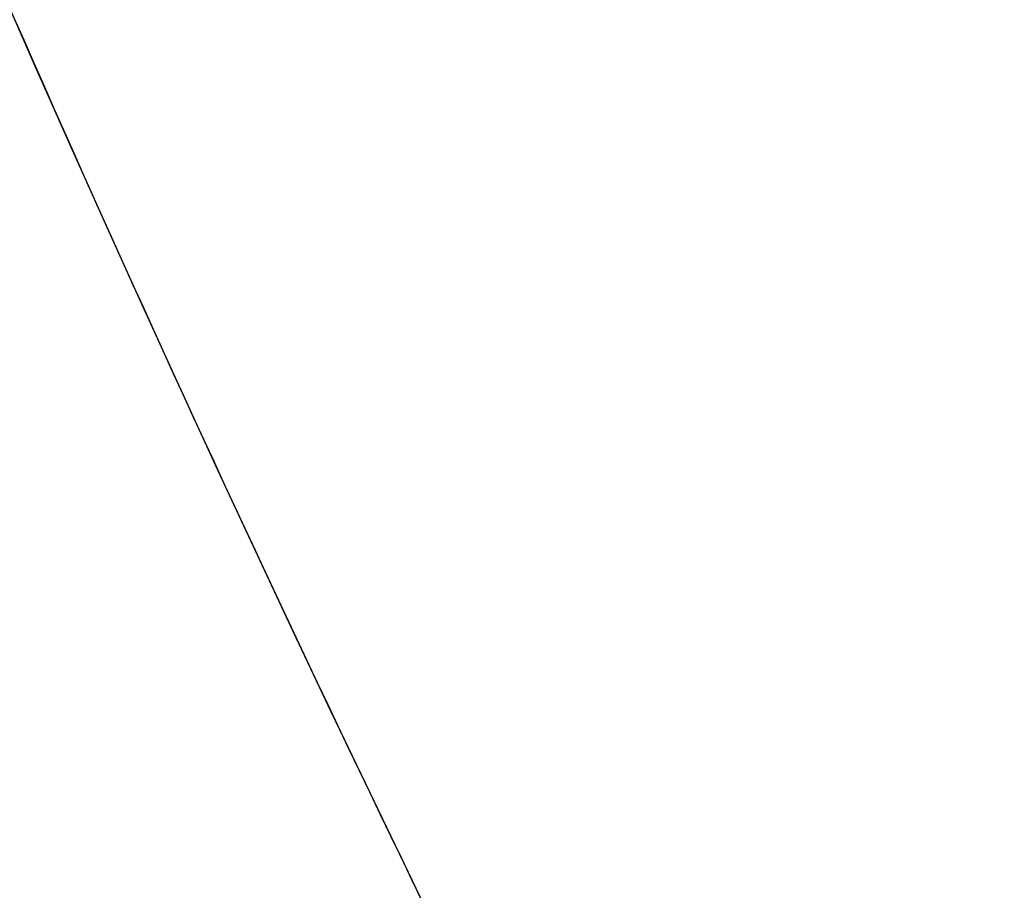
# Model space of a CAD drawing. Header units: centimetres. Extents: x -10 to 8.9, y -34.1 to -8.
# Tile 139 of 256: x -7.3 to -7.268, y -33.5624 to -33.5341. Entities that reach past the tile are written whole.
import ezdxf

# ---------------------------------------------------------------- set-up
doc = ezdxf.new("R2010")
doc.units = ezdxf.units.CM
doc.layers.add('Default', color=7, linetype='Continuous', true_color=0x000000)

msp = doc.modelspace()

# ---------------------------------------------------------------- linework, layer by layer
at = {"layer": 'Default', "extrusion": (0, 0, -1)}
for centre, radius, start, end in [((6.55, -33.205, 0.8042), 0.8192, 331.944822, 23.135016), ((6.55, -33.205, 0.53), 0.75, 180, 0), ((6.55, -33.205, -0.2075), 0.75, 180, 0)]:
    msp.add_arc(centre, radius, start, end, dxfattribs=at)
at = {"layer": 'Default'}
for centre, radius, start, end in [((-6.55, -33.205, -0.16125), 0.75, 180, 243.19189), ((-6.55, -33.205, -0.8725), 0.7275, 187.900723, 217.099277)]:
    msp.add_arc(centre, radius, start, end, dxfattribs=at)
msp.add_open_spline([(-7.27294, -33.590287, -0.8042), (-7.288791, -33.560545, -0.804869), (-7.316903, -33.498919, -0.806218), (-7.347265, -33.402126, -0.808233), (-7.362309, -33.319762, -0.809864), (-7.368232, -33.253917, -0.811124), (-7.369692, -33.204725, -0.812036), (-7.368199, -33.155248, -0.812954), (-7.362069, -33.08826, -0.814236), (-7.346496, -33.004489, -0.815897), (-7.315079, -32.906161, -0.817948), (-7.286016, -32.843691, -0.819321), (-7.269642, -32.813587, -0.82)], degree=3, knots=[0, 0, 0, 0, 1.004412, 2.008825, 3.013237, 3.515443, 4.01765, 4.52851, 5.03937, 6.06109, 7.082811, 8.104531, 8.104531, 8.104531, 8.104531], dxfattribs=at)

doc.saveas('drawing.dxf')
